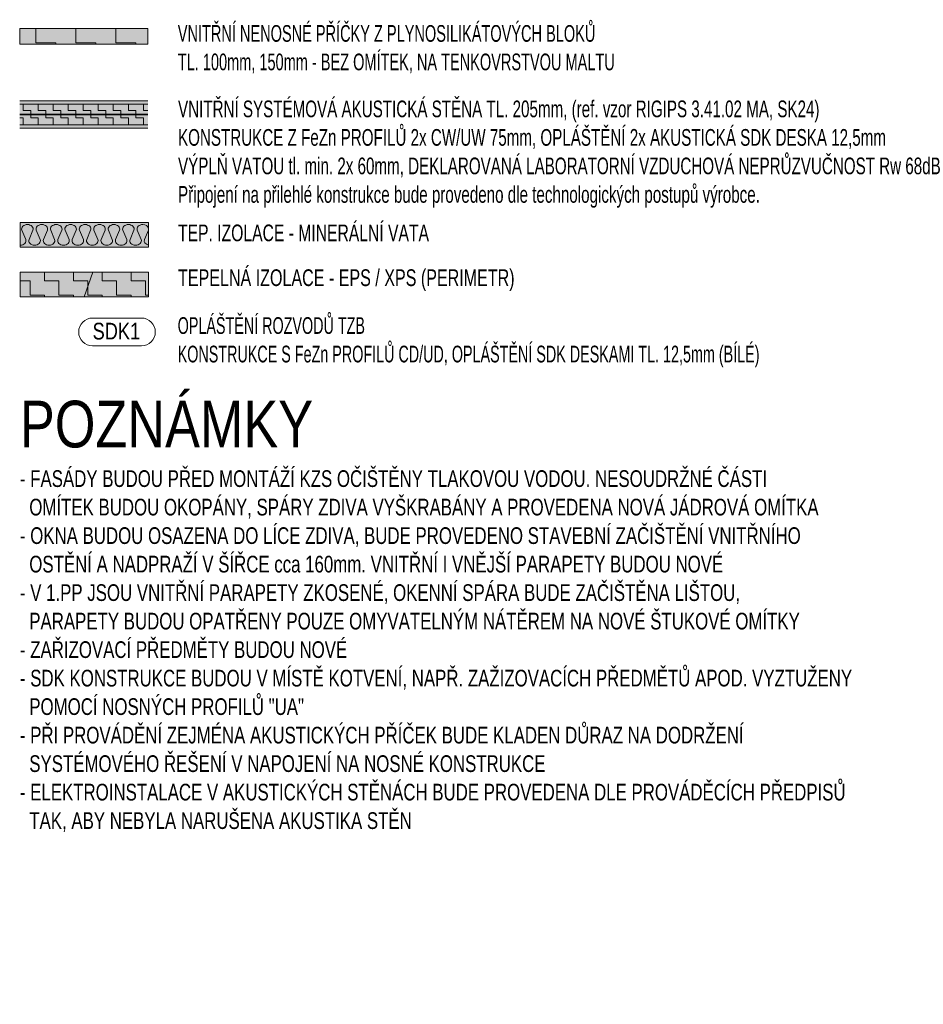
# Model space of a CAD drawing. Header units: millimetres. Extents: x -97971 to 48677, y -63570 to -5533.
# Tile 58 of 65: x 27030 to 33795, y -59849 to -52477. Entities that reach past the tile are written whole.
import ezdxf

# ---------------------------------------------------------------- set-up
doc = ezdxf.new("R2010")
doc.units = ezdxf.units.MM
doc.layers.add('XR$11$LEGENDA MATERIÁLŮ_1', color=7, linetype='Continuous', lineweight=25)
doc.styles.add('ARIAL', font='ARIAL.TTF')
doc.styles.add('ARIALNARROW', font='ARIALN.TTF')
pattern_1 = [(0, (112.5, 112.5), (56.25, 56.25), [56.25, -56.25]), (90, (112.5, 112.5), (-56.25, 56.25), [56.25, -56.25])]
pattern_2 = [(0, (216, 216), (108, 108), [108, -108]), (90, (216, 216), (-108, 108), [108, -108])]

# ---------------------------------------------------------------- blocks, each defined once
blk = doc.blocks.new('VZOROVÁ ČÁRA_0')
at = {"layer": 'XR$11$LEGENDA MATERIÁLŮ_1', "color": 250, "linetype": 'Continuous', "lineweight": 13}
for p, q in [((27075.6, -54123.4), (27046.2, -54053.7)), ((27100.2, -54123.4), (27129.6, -54053.7)), ((27183.6, -54123.4), (27154.2, -54053.7)), ((27208.2, -54123.4), (27237.6, -54053.7)), ((27291.6, -54123.4), (27262.2, -54053.7)), ((27316.2, -54123.4), (27345.6, -54053.7)), ((27399.6, -54123.4), (27370.2, -54053.7)), ((27424.2, -54123.4), (27453.6, -54053.7)), ((27507.6, -54123.4), (27478.2, -54053.7)), ((27532.2, -54123.4), (27561.6, -54053.7)), ((27615.6, -54123.4), (27586.2, -54053.7)), ((27640.2, -54123.4), (27669.6, -54053.7)), ((27723.6, -54123.4), (27694.2, -54053.7)), ((27748.2, -54123.4), (27777.6, -54053.7)), ((27831.6, -54123.4), (27802.2, -54053.7)), ((27856.2, -54123.4), (27885.6, -54053.7)), ((27939.6, -54123.4), (27910.2, -54053.7)), ((27964.2, -54123.4), (27993.6, -54053.7))]:
    blk.add_line(p, q, dxfattribs=at)
for centre, start_param, end_param in [((27087.9, -54044.7), 1.570796, 3.410373), ((27087.9, -54044.7), 6.014405, 7.853982), ((27195.9, -54044.7), 1.570796, 3.410373), ((27195.9, -54044.7), 6.014405, 7.853982), ((27303.9, -54044.7), 1.570796, 3.410373), ((27303.9, -54044.7), 6.014405, 7.853982), ((27411.9, -54044.7), 1.570796, 3.410373), ((27411.9, -54044.7), 6.014405, 7.853982), ((27519.9, -54044.7), 1.570796, 3.410373), ((27519.9, -54044.7), 6.014405, 7.853982), ((27627.9, -54044.7), 1.570796, 3.410373), ((27627.9, -54044.7), 6.014405, 7.853982), ((27735.9, -54044.7), 1.570796, 3.410373), ((27735.9, -54044.7), 6.014405, 7.853982), ((27843.9, -54044.7), 1.570796, 3.410373), ((27843.9, -54044.7), 6.014405, 7.853982), ((27951.9, -54044.7), 1.570796, 3.410373), ((27951.9, -54044.7), 6.519437, 7.853982), ((27951.9, -54044.7), -0.268781, -0.236251), ((27033.9, -54132.4), 4.712389, 6.553711), ((27141.9, -54132.4), 2.871067, 4.712389), ((27141.9, -54132.4), 4.712389, 6.553711), ((27249.9, -54132.4), 2.871067, 4.712389), ((27249.9, -54132.4), 4.712389, 6.553711), ((27357.9, -54132.4), 2.871067, 4.712389), ((27357.9, -54132.4), 4.712389, 6.553711), ((27465.9, -54132.4), 2.871067, 4.712389), ((27465.9, -54132.4), 4.712389, 6.553711), ((27573.9, -54132.4), 2.871067, 4.712389), ((27573.9, -54132.4), 4.712389, 6.553711), ((27681.9, -54132.4), 2.871067, 4.712389), ((27681.9, -54132.4), 4.712389, 6.553711), ((27789.9, -54132.4), 2.871067, 4.712389), ((27789.9, -54132.4), 4.712389, 6.553711), ((27897.9, -54132.4), 2.871067, 4.712389), ((27897.9, -54132.4), 4.712389, 6.553711), ((28005.9, -54132.4), 2.871067, 4.430909)]:
    blk.add_ellipse(centre, major_axis=(43.2, 0), ratio=0.787037, start_param=start_param, end_param=end_param, dxfattribs=at)

msp = doc.modelspace()

# ---------------------------------------------------------------- hatches: boundary and pattern name
at = {"layer": 'XR$11$LEGENDA MATERIÁLŮ_1', "linetype": 'Continuous', "lineweight": 13}
for color, points in [(11, [(27990.3, -52544.1), (27030.3, -52544.1), (27030.3, -52659.1), (27990.3, -52659.1)]), (92, [(27030.3, -53185), (27990.3, -53185), (27990.3, -53110), (27030.3, -53110)]), (92, [(27030.3, -53190), (27030.3, -53265), (27990.3, -53265), (27990.3, -53190)]), (11, [(27033.9, -54551.9), (27513.9, -54551.9), (27578.1, -54367.9), (27033.9, -54367.9)]), (11, [(27513.9, -54551.9), (27993.9, -54551.9), (27993.9, -54367.9), (27578.1, -54367.9)])]:
    msp.add_hatch(color=color, dxfattribs=at).paths.add_polyline_path(points, flags=0)
h = msp.add_hatch(dxfattribs=at)
h.set_pattern_fill('VZOR', scale=150, style=0, pattern_type=2)
h.set_pattern_definition([(0, (300, 300), (150, 150), [150, -150]), (90, (300, 300), (-150, 150), [150, -150])])
h.paths.add_polyline_path([(27990.3, -52544.1), (27030.3, -52544.1), (27030.3, -52659.1), (27990.3, -52659.1)], flags=0)
for color, points in [(92, [(27030.3, -53110), (27990.3, -53110), (27990.3, -53085), (27030.3, -53085)]), (92, [(27990.3, -53185), (27030.3, -53185), (27030.3, -53190), (27990.3, -53190)]), (92, [(27030.3, -53265), (27030.3, -53290), (27990.3, -53290), (27990.3, -53265)]), (11, [(27033.9, -53996.6), (27033.9, -54180.6), (27993.9, -54180.6), (27993.9, -53996.6)])]:
    msp.add_hatch(color=color, dxfattribs=at).paths.add_polyline_path(points)
h = msp.add_hatch(dxfattribs=at)
h.set_pattern_fill('VZOR', scale=56.25, style=0, pattern_type=2)
h.set_pattern_definition(pattern_1)
h.paths.add_polyline_path([(27030.3, -53185), (27990.3, -53185), (27990.3, -53110), (27030.3, -53110)], flags=0)
h = msp.add_hatch(dxfattribs=at)
h.set_pattern_fill('VZOR', scale=56.25, style=0, pattern_type=2)
h.set_pattern_definition(pattern_1)
h.paths.add_polyline_path([(27030.3, -53190), (27030.3, -53265), (27990.3, -53265), (27990.3, -53190)], flags=0)
h = msp.add_hatch(dxfattribs=at)
h.set_pattern_fill('VZOR', scale=108, style=0, pattern_type=2)
h.set_pattern_definition(pattern_2)
h.paths.add_polyline_path([(27033.9, -54551.9), (27513.9, -54551.9), (27578.1, -54367.9), (27033.9, -54367.9)], flags=0)
h = msp.add_hatch(dxfattribs=at)
h.set_pattern_fill('VZOR', scale=108, style=0, pattern_type=2)
h.set_pattern_definition(pattern_2)
h.paths.add_polyline_path([(27513.9, -54551.9), (27993.9, -54551.9), (27993.9, -54367.9), (27578.1, -54367.9)], flags=0)

# ---------------------------------------------------------------- linework, layer by layer
at = {"layer": 'XR$11$LEGENDA MATERIÁLŮ_1', "color": 14, "linetype": 'Continuous', "lineweight": 13}
for p, q in [((27990.3, -52544.1), (27030.3, -52544.1)), ((27030.3, -52659.1), (27030.3, -52544.1)), ((27990.3, -52659.1), (27990.3, -52544.1)), ((27030.3, -52659.1), (27990.3, -52659.1)), ((27990.3, -53085), (27030.3, -53085)), ((27030.3, -53290), (27990.3, -53290)), ((27993.9, -53996.6), (27033.9, -53996.6)), ((27033.9, -53996.6), (27993.9, -53996.6)), ((27033.9, -54180.6), (27033.9, -53996.6)), ((27033.9, -53996.6), (27033.9, -54180.6)), ((27993.9, -54180.6), (27993.9, -53996.6)), ((27993.9, -53996.6), (27993.9, -54180.6)), ((27033.9, -54180.6), (27993.9, -54180.6)), ((27993.9, -54180.6), (27033.9, -54180.6)), ((27993.9, -54367.9), (27033.9, -54367.9)), ((27033.9, -54367.9), (27993.9, -54367.9)), ((27033.9, -54551.9), (27033.9, -54367.9)), ((27033.9, -54367.9), (27033.9, -54551.9)), ((27993.9, -54551.9), (27993.9, -54367.9)), ((27993.9, -54367.9), (27993.9, -54551.9)), ((27033.9, -54551.9), (27993.9, -54551.9)), ((27993.9, -54551.9), (27033.9, -54551.9))]:
    msp.add_line(p, q, dxfattribs=at)
at = {"layer": 'XR$11$LEGENDA MATERIÁLŮ_1', "color": 250, "linetype": 'Continuous', "lineweight": 13}
for p, q in [((27030.3, -53110), (27990.3, -53110)), ((27990.3, -53110), (27030.3, -53110)), ((27030.3, -53185), (27990.3, -53185)), ((27990.3, -53185), (27030.3, -53185)), ((27030.3, -53190), (27990.3, -53190)), ((27990.3, -53190), (27030.3, -53190)), ((27030.3, -53265), (27990.3, -53265)), ((27990.3, -53265), (27030.3, -53265)), ((27513.9, -54551.9), (27578.1, -54367.9))]:
    msp.add_line(p, q, dxfattribs=at)
at = {"layer": 'XR$11$LEGENDA MATERIÁLŮ_1', "color": 7, "linetype": 'Continuous', "lineweight": 13}
for p, q in [((27941.2, -54710.7), (27576.2, -54710.7)), ((27941.2, -54919), (27576.2, -54919))]:
    msp.add_line(p, q, dxfattribs=at)
for centre, start, end in [((27576.2, -54814.9), 90, 270), ((27941.2, -54814.9), 270, 90)]:
    msp.add_arc(centre, 104.2, start, end, dxfattribs=at)

# ---------------------------------------------------------------- block references
at = {"layer": 'XR$11$LEGENDA MATERIÁLŮ_1', "color": 250, "linetype": 'Continuous', "lineweight": 13}
msp.add_blockref('VZOROVÁ ČÁRA_0', (0, 0), dxfattribs=at)

# ---------------------------------------------------------------- texts
at = {"layer": 'XR$11$LEGENDA MATERIÁLŮ_1', "color": 7, "linetype": 'Continuous', "lineweight": 50, "char_height": 125, "attachment_point": 1, "line_spacing_factor": 1.024096, "style": 'ARIALNARROW'}
for s, insert, width in [('\\W0.76;VNITŘNÍ NENOSNÉ PŘÍČKY Z PLYNOSILIKÁTOVÝCH BLOKŮ\\PTL. 100mm, 150mm - BEZ OMÍTEK, NA TENKOVRSTVOU MALTU', (28213.9, -52517.4), 3674.058), ('\\W0.86;VNITŘNÍ SYSTÉMOVÁ AKUSTICKÁ STĚNA TL. 205mm, (ref. vzor RIGIPS 3.41.02 MA, SK24)\\PKONSTRUKCE Z FeZn PROFILŮ 2x CW/UW 75mm, OPLÁŠTĚNÍ 2x AKUSTICKÁ SDK DESKA 12,5mm\\PVÝPLŇ VATOU tl. min. 2x 60mm, DEKLAROVANÁ LABORATORNÍ VZDUCHOVÁ NEPRŮZVUČNOST Rw 68dB\\PPřipojení na přilehlé konstrukce bude provedeno dle technologických postupů výrobce.', (28215.6, -53082.5), 5915.812), ('\\W0.75;OPLÁŠTĚNÍ ROZVODŮ TZB\\PKONSTRUKCE S FeZn PROFILŮ CD/UD, OPLÁŠTĚNÍ SDK DESKAMI TL. 12,5mm (BÍLÉ)', (28212.9, -54704.5), 4796.84), ('\\W0.88;- FASÁDY BUDOU PŘED MONTÁŽÍ KZS OČIŠTĚNY TLAKOVOU VODOU. NESOUDRŽNÉ ČÁSTI\\P  OMÍTEK BUDOU OKOPÁNY, SPÁRY ZDIVA VYŠKRABÁNY A PROVEDENA NOVÁ JÁDROVÁ OMÍTKA\\P- OKNA BUDOU OSAZENA DO LÍCE ZDIVA, BUDE PROVEDENO STAVEBNÍ ZAČIŠTĚNÍ VNITŘNÍHO\\P  OSTĚNÍ A NADPRAŽÍ V ŠÍŘCE cca 160mm. VNITŘNÍ I VNĚJŠÍ PARAPETY BUDOU NOVÉ\\P- V 1.PP JSOU VNITŘNÍ PARAPETY ZKOSENÉ, OKENNÍ SPÁRA BUDE ZAČIŠTĚNA LIŠTOU,\\P  PARAPETY BUDOU OPATŘENY POUZE OMYVATELNÝM NÁTĚREM NA NOVÉ ŠTUKOVÉ OMÍTKY\\P- ZAŘIZOVACÍ PŘEDMĚTY BUDOU NOVÉ\\P- SDK KONSTRUKCE BUDOU V MÍSTĚ KOTVENÍ, NAPŘ. ZAŽIZOVACÍCH PŘEDMĚTŮ APOD. VYZTUŽENY\\P  POMOCÍ NOSNÝCH PROFILŮ "UA"\\P- PŘI PROVÁDĚNÍ ZEJMÉNA AKUSTICKÝCH PŘÍČEK BUDE KLADEN DŮRAZ NA DODRŽENÍ\\P  SYSTÉMOVÉHO ŘEŠENÍ V NAPOJENÍ NA NOSNÉ KONSTRUKCE\\P- ELEKTROINSTALACE V AKUSTICKÝCH STĚNÁCH BUDE PROVEDENA DLE PROVÁDĚCÍCH PŘEDPISŮ\\P  TAK, ABY NEBYLA NARUŠENA AKUSTIKA STĚN', (27032.1, -55850.6), 6320.914)]:
    msp.add_mtext(s, dxfattribs=dict(at, insert=insert, width=width))
at = {"layer": 'XR$11$LEGENDA MATERIÁLŮ_1', "color": 7, "linetype": 'Continuous', "lineweight": 25, "char_height": 125, "attachment_point": 7, "style": 'ARIALNARROW'}
for s, insert, width in [('\\W0.82;TEP. IZOLACE - MINERÁLNÍ VATA', (28215.6, -54137.5), 1921.683), ('\\W0.84;TEPELNÁ IZOLACE - EPS / XPS (PERIMETR)', (28215.6, -54508.8), 2581.404)]:
    msp.add_mtext(s, dxfattribs=dict(at, insert=insert, width=width))
at = {"layer": 'XR$11$LEGENDA MATERIÁLŮ_1', "color": 7, "linetype": 'Continuous', "lineweight": 13, "insert": (27576.2, -54873.2), "char_height": 125, "width": 413.84, "attachment_point": 7, "style": 'ARIAL'}
msp.add_mtext('\\W0.78;SDK1', dxfattribs=at)
at = {"layer": 'XR$11$LEGENDA MATERIÁLŮ_1', "color": 7, "linetype": 'Continuous', "lineweight": 70, "insert": (27032.1, -55684.8), "char_height": 350, "width": 2338.018, "attachment_point": 7, "style": 'ARIAL'}
msp.add_mtext('\\W0.80;POZNÁMKY', dxfattribs=at)

doc.saveas('drawing.dxf')
